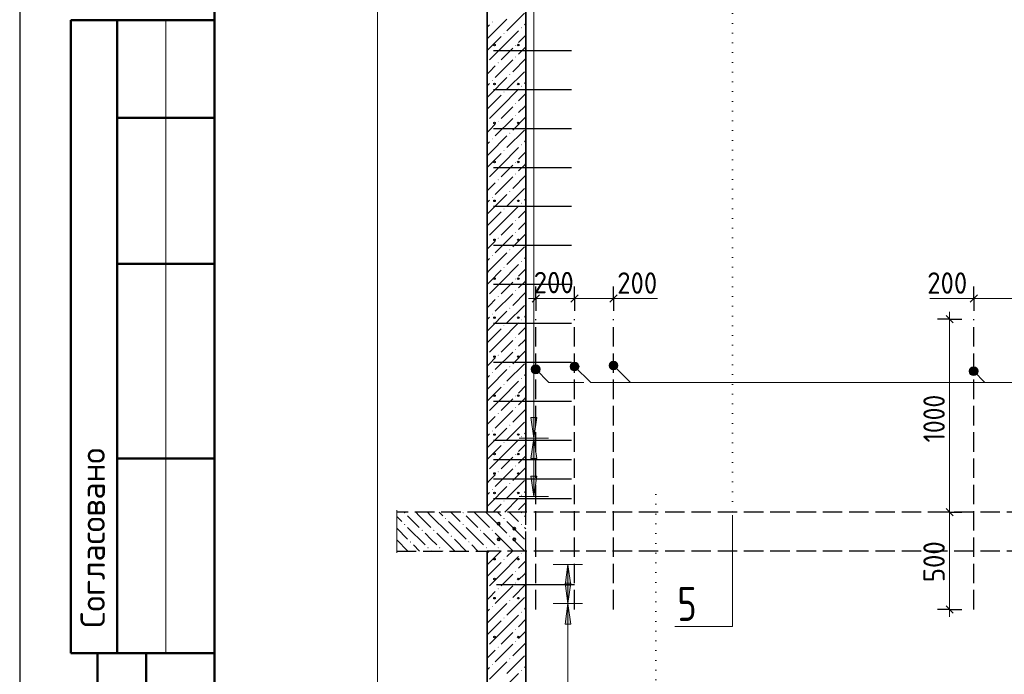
# Model space of a CAD drawing. Header units: millimetres. Extents: x 0 to 21000, y -5 to 14855.
# Tile 5 of 31: x 0 to 5058, y 4392 to 7753. Entities that reach past the tile are written whole.
import ezdxf

# ---------------------------------------------------------------- set-up
doc = ezdxf.new("R2010")
doc.units = ezdxf.units.MM
doc.linetypes.add('______2', pattern=[135, 100, -35])
doc.linetypes.add('______9', pattern=[50, 0, -50])
for name, color, linetype, lineweight in [('Standard', 7, 'Continuous', 25), ('Общий02', 7, 'Continuous', 18), ('Позиционная метка линия выноска', 7, 'Continuous', 13), ('Сечения символ', 7, 'Continuous', 25), ('Стена обрамление Г-обр.', 7, 'Continuous', 25), ('Стена Хомут', 7, 'Continuous', 25)]:
    doc.layers.add(name, color=color, linetype=linetype, lineweight=lineweight)
doc.layers.add('ЖБ Перекрытие верхний уровень', color=7, linetype='Continuous', lineweight=25, true_color=0xe0e0ff)
doc.layers.add('ЖБ Стена верхний уровень', color=7, linetype='Continuous', lineweight=25, true_color=0x006e00)
doc.layers.add('Размерная выноска', color=7, linetype='Continuous')
doc.styles.add('ISOCPEUR', font='txt')

msp = doc.modelspace()

# ---------------------------------------------------------------- hatches: boundary and pattern name
at = {"layer": 'ЖБ Перекрытие верхний уровень', "linetype": 'Continuous', "lineweight": 18, "transparency": 33554687}
for points in [[(1974.6, 5221.3), (1977.8, 5224.6), (1981.1, 5221.3), (1977.8, 5218.1)], [(2274.6, 5221.3), (2277.8, 5224.6), (2281.1, 5221.3), (2277.8, 5218.1)], [(2574.6, 5221.3), (2577.8, 5224.6), (2581.1, 5221.3), (2577.8, 5218.1)], [(1974.6, 5161.3), (1977.8, 5164.6), (1981.1, 5161.3), (1977.8, 5158.1)], [(2184.6, 5191.3), (2187.8, 5194.6), (2191.1, 5191.3), (2187.8, 5188.1)], [(2274.6, 5161.3), (2277.8, 5164.6), (2281.1, 5161.3), (2277.8, 5158.1)], [(2484.6, 5191.3), (2487.8, 5194.6), (2491.1, 5191.3), (2487.8, 5188.1)], [(2574.6, 5161.3), (2577.8, 5164.6), (2581.1, 5161.3), (2577.8, 5158.1)], [(2064.6, 5131.3), (2067.8, 5134.6), (2071.1, 5131.3), (2067.8, 5128.1)], [(2124.6, 5131.3), (2127.8, 5134.6), (2131.1, 5131.3), (2127.8, 5128.1)], [(2364.6, 5131.3), (2367.8, 5134.6), (2371.1, 5131.3), (2367.8, 5128.1)], [(2424.6, 5131.3), (2427.8, 5134.6), (2431.1, 5131.3), (2427.8, 5128.1)], [(2004.6, 5071.3), (2007.8, 5074.6), (2011.1, 5071.3), (2007.8, 5068.1)], [(2214.6, 5101.3), (2217.8, 5104.6), (2221.1, 5101.3), (2217.8, 5098.1)], [(2304.6, 5071.3), (2307.8, 5074.6), (2311.1, 5071.3), (2307.8, 5068.1)], [(2514.6, 5101.3), (2517.8, 5104.6), (2521.1, 5101.3), (2517.8, 5098.1)], [(2094.6, 5041.3), (2097.8, 5044.6), (2101.1, 5041.3), (2097.8, 5038.1)], [(2154.6, 5041.3), (2157.8, 5044.6), (2161.1, 5041.3), (2157.8, 5038.1)], [(2394.6, 5041.3), (2397.8, 5044.6), (2401.1, 5041.3), (2397.8, 5038.1)], [(2454.6, 5041.3), (2457.8, 5044.6), (2461.1, 5041.3), (2457.8, 5038.1)]]:
    msp.add_hatch(color=7, dxfattribs=at).paths.add_polyline_path(points, flags=16)
at = {"layer": 'ЖБ Стена верхний уровень', "linetype": 'Continuous', "lineweight": 18, "transparency": 33554687}
for points in [[(2425.3, 7741.3), (2427.8, 7743.8), (2430.3, 7741.3), (2427.8, 7738.8)], [(2575.3, 7711.3), (2577.8, 7713.8), (2580.3, 7711.3), (2577.8, 7708.8)], [(2485.3, 7681.3), (2487.8, 7683.8), (2490.3, 7681.3), (2487.8, 7678.8)], [(2545.3, 7621.3), (2547.8, 7623.8), (2550.3, 7621.3), (2547.8, 7618.8)], [(2545.3, 7561.3), (2547.8, 7563.8), (2550.3, 7561.3), (2547.8, 7558.8)], [(2455.3, 7531.3), (2457.8, 7533.8), (2460.3, 7531.3), (2457.8, 7528.8)], [(2425.3, 7441.3), (2427.8, 7443.8), (2430.3, 7441.3), (2427.8, 7438.8)], [(2515.3, 7471.3), (2517.8, 7473.8), (2520.3, 7471.3), (2517.8, 7468.8)], [(2575.3, 7411.3), (2577.8, 7413.8), (2580.3, 7411.3), (2577.8, 7408.8)], [(2485.3, 7381.3), (2487.8, 7383.8), (2490.3, 7381.3), (2487.8, 7378.8)], [(2545.3, 7321.3), (2547.8, 7323.8), (2550.3, 7321.3), (2547.8, 7318.8)], [(2455.3, 7231.3), (2457.8, 7233.8), (2460.3, 7231.3), (2457.8, 7228.8)], [(2545.3, 7261.3), (2547.8, 7263.8), (2550.3, 7261.3), (2547.8, 7258.8)], [(2425.3, 7141.3), (2427.8, 7143.8), (2430.3, 7141.3), (2427.8, 7138.8)], [(2515.3, 7171.3), (2517.8, 7173.8), (2520.3, 7171.3), (2517.8, 7168.8)], [(2485.3, 7081.3), (2487.8, 7083.8), (2490.3, 7081.3), (2487.8, 7078.8)], [(2575.3, 7111.3), (2577.8, 7113.8), (2580.3, 7111.3), (2577.8, 7108.8)], [(2545.3, 7021.3), (2547.8, 7023.8), (2550.3, 7021.3), (2547.8, 7018.8)], [(2455.3, 6931.3), (2457.8, 6933.8), (2460.3, 6931.3), (2457.8, 6928.8)], [(2545.3, 6961.3), (2547.8, 6963.8), (2550.3, 6961.3), (2547.8, 6958.8)], [(2425.3, 6841.3), (2427.8, 6843.8), (2430.3, 6841.3), (2427.8, 6838.8)], [(2515.3, 6871.3), (2517.8, 6873.8), (2520.3, 6871.3), (2517.8, 6868.8)], [(2485.3, 6781.3), (2487.8, 6783.8), (2490.3, 6781.3), (2487.8, 6778.8)], [(2575.3, 6811.3), (2577.8, 6813.8), (2580.3, 6811.3), (2577.8, 6808.8)], [(2545.3, 6721.3), (2547.8, 6723.8), (2550.3, 6721.3), (2547.8, 6718.8)], [(2455.3, 6631.3), (2457.8, 6633.8), (2460.3, 6631.3), (2457.8, 6628.8)], [(2545.3, 6661.3), (2547.8, 6663.8), (2550.3, 6661.3), (2547.8, 6658.8)], [(2425.3, 6541.3), (2427.8, 6543.8), (2430.3, 6541.3), (2427.8, 6538.8)], [(2515.3, 6571.3), (2517.8, 6573.8), (2520.3, 6571.3), (2517.8, 6568.8)], [(2485.3, 6481.3), (2487.8, 6483.8), (2490.3, 6481.3), (2487.8, 6478.8)], [(2575.3, 6511.3), (2577.8, 6513.8), (2580.3, 6511.3), (2577.8, 6508.8)], [(2545.3, 6421.3), (2547.8, 6423.8), (2550.3, 6421.3), (2547.8, 6418.8)], [(2455.3, 6331.3), (2457.8, 6333.8), (2460.3, 6331.3), (2457.8, 6328.8)], [(2545.3, 6361.3), (2547.8, 6363.8), (2550.3, 6361.3), (2547.8, 6358.8)], [(2515.3, 6271.3), (2517.8, 6273.8), (2520.3, 6271.3), (2517.8, 6268.8)], [(2425.3, 6241.3), (2427.8, 6243.8), (2430.3, 6241.3), (2427.8, 6238.8)], [(2485.3, 6181.3), (2487.8, 6183.8), (2490.3, 6181.3), (2487.8, 6178.8)], [(2575.3, 6211.3), (2577.8, 6213.8), (2580.3, 6211.3), (2577.8, 6208.8)], [(2545.3, 6121.3), (2547.8, 6123.8), (2550.3, 6121.3), (2547.8, 6118.8)], [(2455.3, 6031.3), (2457.8, 6033.8), (2460.3, 6031.3), (2457.8, 6028.8)], [(2545.3, 6061.3), (2547.8, 6063.8), (2550.3, 6061.3), (2547.8, 6058.8)], [(2515.3, 5971.3), (2517.8, 5973.8), (2520.3, 5971.3), (2517.8, 5968.8)], [(2425.3, 5941.3), (2427.8, 5943.8), (2430.3, 5941.3), (2427.8, 5938.8)], [(2485.3, 5881.3), (2487.8, 5883.8), (2490.3, 5881.3), (2487.8, 5878.8)], [(2575.3, 5911.3), (2577.8, 5913.8), (2580.3, 5911.3), (2577.8, 5908.8)], [(2545.3, 5821.3), (2547.8, 5823.8), (2550.3, 5821.3), (2547.8, 5818.8)], [(2455.3, 5731.3), (2457.8, 5733.8), (2460.3, 5731.3), (2457.8, 5728.8)], [(2545.3, 5761.3), (2547.8, 5763.8), (2550.3, 5761.3), (2547.8, 5758.8)], [(2515.3, 5671.3), (2517.8, 5673.8), (2520.3, 5671.3), (2517.8, 5668.8)], [(2425.3, 5641.3), (2427.8, 5643.8), (2430.3, 5641.3), (2427.8, 5638.8)], [(2485.3, 5581.3), (2487.8, 5583.8), (2490.3, 5581.3), (2487.8, 5578.8)], [(2575.3, 5611.3), (2577.8, 5613.8), (2580.3, 5611.3), (2577.8, 5608.8)], [(2545.3, 5521.3), (2547.8, 5523.8), (2550.3, 5521.3), (2547.8, 5518.8)], [(2545.3, 5461.3), (2547.8, 5463.8), (2550.3, 5461.3), (2547.8, 5458.8)], [(2455.3, 5431.3), (2457.8, 5433.8), (2460.3, 5431.3), (2457.8, 5428.8)], [(2515.3, 5371.3), (2517.8, 5373.8), (2520.3, 5371.3), (2517.8, 5368.8)], [(2425.3, 5341.3), (2427.8, 5343.8), (2430.3, 5341.3), (2427.8, 5338.8)], [(2575.3, 5311.3), (2577.8, 5313.8), (2580.3, 5311.3), (2577.8, 5308.8)], [(2485.3, 5281.3), (2487.8, 5283.8), (2490.3, 5281.3), (2487.8, 5278.8)], [(2575.3, 5011.3), (2577.8, 5013.8), (2580.3, 5011.3), (2577.8, 5008.8)], [(2485.3, 4981.3), (2487.8, 4983.8), (2490.3, 4981.3), (2487.8, 4978.8)], [(2545.3, 4921.3), (2547.8, 4923.8), (2550.3, 4921.3), (2547.8, 4918.8)], [(2545.3, 4861.3), (2547.8, 4863.8), (2550.3, 4861.3), (2547.8, 4858.8)], [(2455.3, 4831.3), (2457.8, 4833.8), (2460.3, 4831.3), (2457.8, 4828.8)], [(2515.3, 4771.3), (2517.8, 4773.8), (2520.3, 4771.3), (2517.8, 4768.8)], [(2425.3, 4741.3), (2427.8, 4743.8), (2430.3, 4741.3), (2427.8, 4738.8)], [(2575.3, 4711.3), (2577.8, 4713.8), (2580.3, 4711.3), (2577.8, 4708.8)], [(2485.3, 4681.3), (2487.8, 4683.8), (2490.3, 4681.3), (2487.8, 4678.8)], [(2545.3, 4621.3), (2547.8, 4623.8), (2550.3, 4621.3), (2547.8, 4618.8)], [(2545.3, 4561.3), (2547.8, 4563.8), (2550.3, 4561.3), (2547.8, 4558.8)], [(2455.3, 4531.3), (2457.8, 4533.8), (2460.3, 4531.3), (2457.8, 4528.8)], [(2515.3, 4471.3), (2517.8, 4473.8), (2520.3, 4471.3), (2517.8, 4468.8)], [(2425.3, 4441.3), (2427.8, 4443.8), (2430.3, 4441.3), (2427.8, 4438.8)], [(2575.3, 4411.3), (2577.8, 4413.8), (2580.3, 4411.3), (2577.8, 4408.8)]]:
    msp.add_hatch(color=7, dxfattribs=at).paths.add_polyline_path(points, flags=16)
at = {"layer": 'Общий02', "linetype": 'Continuous', "lineweight": 13, "transparency": 33554687}
for points in [[(2656.1, 5710), (2641.1, 5605), (2626.1, 5710)], [(2656.1, 5410), (2641.1, 5305), (2626.1, 5410)], [(2831.2, 4860), (2816.2, 4755), (2801.2, 4860)]]:
    msp.add_hatch(color=7, dxfattribs=at).paths.add_polyline_path(points, flags=16)
for points in [[(2656.1, 5500), (2641.1, 5605), (2626.1, 5500)], [(2831.2, 4850), (2816.2, 4955), (2801.2, 4850)], [(2831.2, 4650), (2816.2, 4755), (2801.2, 4650)]]:
    msp.add_hatch(color=7, dxfattribs=at).paths.add_polyline_path(points)
at = {"layer": 'Позиционная метка линия выноска', "linetype": 'Continuous', "lineweight": 13, "transparency": 33554687}
for points in [[(2634.7, 5942), (2656.4, 5979.5), (2629, 5952.1)], [(2629, 5952.1), (2656.4, 5979.5), (2644.9, 5979.5)], [(2629, 5952.1), (2644.9, 5979.5), (2629, 5963.6)], [(2629, 5963.6), (2644.9, 5979.5), (2634.7, 5973.8)], [(2634.7, 5942), (2666.5, 5973.8), (2656.4, 5979.5)], [(2644.9, 5936.2), (2666.5, 5973.8), (2634.7, 5942)], [(2644.9, 5936.2), (2672.3, 5963.6), (2666.5, 5973.8)], [(2829.1, 5965.8), (2844.5, 5993.4), (2828.9, 5977.2)], [(2828.9, 5977.2), (2844.5, 5993.4), (2834.4, 5987.5)], [(2835, 5955.7), (2856, 5993.6), (2829.1, 5965.8)], [(2829.1, 5965.8), (2856, 5993.6), (2844.5, 5993.4)], [(2835, 5955.7), (2866.3, 5988.1), (2856, 5993.6)], [(2845.3, 5950.1), (2866.3, 5988.1), (2835, 5955.7)], [(2845.3, 5950.1), (2872.2, 5978), (2866.3, 5988.1)], [(2856.8, 5950.3), (2872.2, 5978), (2845.3, 5950.1)], [(2856.8, 5950.3), (2872.4, 5966.5), (2872.2, 5978)], [(3034.7, 5962), (3056.4, 5999.5), (3029, 5972.1)], [(3029, 5972.1), (3056.4, 5999.5), (3044.9, 5999.5)], [(3029, 5972.1), (3044.9, 5999.5), (3029, 5983.6)], [(3029, 5983.6), (3044.9, 5999.5), (3034.7, 5993.8)], [(3034.7, 5962), (3066.5, 5993.8), (3056.4, 5999.5)], [(3044.9, 5956.2), (3066.5, 5993.8), (3034.7, 5962)], [(3044.9, 5956.2), (3072.3, 5983.6), (3066.5, 5993.8)], [(3056.4, 5956.2), (3072.3, 5983.6), (3044.9, 5956.2)], [(3056.4, 5956.2), (3072.3, 5972.1), (3072.3, 5983.6)], [(3072.3, 5972.1), (3056.4, 5956.2), (3066.5, 5962)], [(4884.7, 5932), (4906.4, 5969.5), (4879, 5942.1)], [(4879, 5942.1), (4906.4, 5969.5), (4894.9, 5969.5)], [(4879, 5942.1), (4894.9, 5969.5), (4879, 5953.6)], [(4879, 5953.6), (4894.9, 5969.5), (4884.7, 5963.8)], [(4884.7, 5932), (4916.5, 5963.8), (4906.4, 5969.5)], [(2656.4, 5936.2), (2672.3, 5963.6), (2644.9, 5936.2)], [(2656.4, 5936.2), (2672.3, 5952.1), (2672.3, 5963.6)], [(2672.3, 5952.1), (2656.4, 5936.2), (2666.5, 5942)], [(2872.4, 5966.5), (2856.8, 5950.3), (2866.8, 5956.3)], [(4894.9, 5926.2), (4916.5, 5963.8), (4884.7, 5932)], [(4894.9, 5926.2), (4922.3, 5953.6), (4916.5, 5963.8)], [(4906.4, 5926.2), (4922.3, 5953.6), (4894.9, 5926.2)], [(4906.4, 5926.2), (4922.3, 5942.1), (4922.3, 5953.6)], [(4922.3, 5942.1), (4906.4, 5926.2), (4916.5, 5932)]]:
    msp.add_hatch(color=7, dxfattribs=at).paths.add_polyline_path(points)

# ---------------------------------------------------------------- linework, layer by layer
at = {"layer": 'Standard', "color": 7, "linetype": 'Continuous', "lineweight": 25, "transparency": 33554687}
msp.add_line((1000, 14600), (1000, 529.1), dxfattribs=at)
at = {"layer": 'Standard', "color": 7, "linetype": 'Continuous', "lineweight": 50, "transparency": 33554687}
for p, q in [((3.1, 7750), (0, 7750)), ((1000, 7750), (263.4, 7750)), ((263.4, 7750), (263.4, 4500)), ((263.4, 7750), (263.4, 4500)), ((500, 7750), (500, 4500)), ((1000, 7250), (500, 7250)), ((1000, 6500), (500, 6500)), ((1000, 5500), (500, 5500)), ((0, 4500), (3.1, 4500)), ((263.4, 4500), (1000, 4500)), ((400, 250), (400, 4500)), ((400, 250), (400, 4500)), ((650, 250), (650, 4500))]:
    msp.add_line(p, q, dxfattribs=at)
at = {"layer": 'Standard', "color": 7, "linetype": 'Continuous', "lineweight": 13, "transparency": 33554687}
msp.add_line((750, 7750), (750, 4500), dxfattribs=at)
at = {"layer": 'Standard', "color": 251, "linetype": 'Continuous', "lineweight": -3, "true_color": 0x656565, "transparency": 33554687}
for p, q in [((2650.6, 6320.9), (2650.6, 6383.4)), ((2850.6, 6320.9), (2850.6, 6383.4)), ((3050.6, 6320.9), (3050.6, 6383.4)), ((4900.6, 6320.9), (4900.6, 6383.4)), ((2650.6, 6320.9), (2650.6, 6258.4)), ((2650.6, 6320.9), (2650.6, 6320.9)), ((2850.6, 6320.9), (2850.6, 6258.4)), ((2850.6, 6320.9), (2850.6, 6320.9)), ((3050.6, 6320.9), (3050.6, 6258.4)), ((3050.6, 6320.9), (3050.6, 6320.9)), ((4900.6, 6320.9), (4900.6, 6258.4)), ((4900.6, 6320.9), (4900.6, 6320.9)), ((4777.1, 6215), (4714.6, 6215)), ((4777.1, 6215), (4839.6, 6215)), ((4777.1, 5225), (4714.6, 5225)), ((4777.1, 5225), (4839.6, 5225)), ((4777.1, 4725), (4714.6, 4725)), ((4777.1, 4725), (4839.6, 4725))]:
    msp.add_line(p, q, dxfattribs=at)
at = {"layer": 'Standard', "color": 251, "linetype": 'Continuous', "lineweight": 25, "true_color": 0x656565, "transparency": 33554687}
for p, q in [((2631.9, 6302.2), (2669.4, 6339.7)), ((2831.9, 6302.2), (2869.4, 6339.7)), ((3031.9, 6302.2), (3069.4, 6339.7)), ((4919.4, 6339.7), (4881.9, 6302.2)), ((4795.9, 6196.3), (4758.4, 6233.8)), ((4795.9, 5206.3), (4758.4, 5243.8)), ((4795.9, 4706.3), (4758.4, 4743.8))]:
    msp.add_line(p, q, dxfattribs=at)
at = {"layer": 'Standard', "color": 251, "linetype": 'Continuous', "lineweight": 13, "true_color": 0x656565, "transparency": 33554687}
for p, q in [((2650.6, 6320.9), (2613.1, 6320.9)), ((2650.6, 6320.9), (2850.6, 6320.9)), ((2850.6, 6320.9), (3050.6, 6320.9)), ((2960.6, 6320.9), (3276, 6320.9)), ((3050.6, 6320.9), (3088.1, 6320.9)), ((4990.6, 6320.9), (4675.3, 6320.9)), ((4900.6, 6320.9), (4863.1, 6320.9)), ((5100.6, 6320.9), (4900.6, 6320.9)), ((4777.1, 6215), (4777.1, 6252.5)), ((4777.1, 5225), (4777.1, 6215)), ((4777.1, 4725), (4777.1, 4687.5))]:
    msp.add_line(p, q, dxfattribs=at)
at = {"layer": 'Standard', "color": 7, "linetype": 'Continuous', "lineweight": 25, "transparency": 33554687}
msp.add_lwpolyline([(0, 0), (21000, 0), (21000, 14850), (0, 14850), (0, 0)], close=True, dxfattribs=at)
at = {"layer": 'Standard', "color": 220, "linetype": 'Continuous', "lineweight": 13, "transparency": 33554687}
msp.add_lwpolyline([(21000, 14650), (0, 14650), (0, -5)], dxfattribs=at)
at = {"layer": 'Standard', "color": 7, "linetype": 'Continuous', "lineweight": 50, "transparency": 33554687}
msp.add_lwpolyline([(1000, 14600), (20750, 14600), (20750, 250), (1000, 250), (1000, 14600)], close=True, dxfattribs=at)
at = {"layer": 'Standard', "color": 254, "linetype": 'Continuous', "lineweight": 13, "true_color": 0xc4c4ff, "transparency": 33554687}
msp.add_lwpolyline([(1837.4, 1785), (5919, 1785), (5919, 13785), (1837.4, 13785), (1837.4, 1785)], dxfattribs=at)
at = {"layer": 'Standard', "color": 251, "linetype": 'Continuous', "lineweight": 13, "true_color": 0x656565, "transparency": 33554687}
msp.add_lwpolyline([(4777.1, 4725), (4777.1, 4821.9), (4777.1, 4821.9), (4777.1, 5225)], dxfattribs=at)
at = {"layer": 'ЖБ Перекрытие верхний уровень', "color": 7, "linetype": '______2', "lineweight": 25, "transparency": 33554687}
for p, q in [((2650.6, 4725), (2650.6, 6215)), ((2850.6, 4725), (2850.6, 6215)), ((3050.6, 4725), (3050.6, 6215)), ((4900.6, 4725), (4900.6, 6215)), ((2400.6, 5225), (1937.4, 5225)), ((5440.6, 5225), (2400.6, 5225)), ((2600.6, 5025), (2600.6, 5225)), ((1937.4, 5025), (2400.6, 5025)), ((5440.6, 5025), (2400.6, 5025))]:
    msp.add_line(p, q, dxfattribs=at)
at = {"layer": 'ЖБ Перекрытие верхний уровень', "color": 9, "linetype": 'Continuous', "lineweight": 18, "true_color": 0xc7c7c7, "transparency": 33554687}
for p, q in [((2052.8, 5206.3), (2034.1, 5225)), ((2094.1, 5225), (2112.8, 5206.3)), ((2154.1, 5225), (2172.8, 5206.3)), ((2232.8, 5206.3), (2214.1, 5225)), ((2352.8, 5206.3), (2334.1, 5225)), ((2394.1, 5225), (2412.8, 5206.3)), ((2454.1, 5225), (2472.8, 5206.3)), ((2532.8, 5206.3), (2514.1, 5225)), ((1962.8, 5176.3), (1937.4, 5201.8)), ((1992.8, 5206.3), (2052.8, 5146.3)), ((2052.8, 5206.3), (2112.8, 5146.3)), ((2112.8, 5206.3), (2202.8, 5116.3)), ((2202.8, 5176.3), (2292.8, 5086.3)), ((2262.8, 5176.3), (2232.8, 5206.3)), ((2292.8, 5206.3), (2352.8, 5146.3)), ((2352.8, 5206.3), (2412.8, 5146.3)), ((2412.8, 5206.3), (2502.8, 5116.3)), ((2502.8, 5176.3), (2592.8, 5086.3)), ((2562.8, 5176.3), (2532.8, 5206.3)), ((2592.8, 5206.3), (2600.6, 5198.5)), ((1937.4, 5141.8), (1992.8, 5086.3)), ((1992.8, 5146.3), (2082.8, 5056.3)), ((2112.8, 5086.3), (2082.8, 5116.3)), ((2142.8, 5116.3), (2232.8, 5026.3)), ((2292.8, 5146.3), (2382.8, 5056.3)), ((2412.8, 5086.3), (2382.8, 5116.3)), ((2442.8, 5116.3), (2532.8, 5026.3)), ((2592.8, 5146.3), (2600.6, 5138.5)), ((1937.4, 5081.8), (1994.1, 5025)), ((2142.8, 5056.3), (2112.8, 5086.3)), ((2232.8, 5086.3), (2294.1, 5025)), ((2442.8, 5056.3), (2412.8, 5086.3)), ((2532.8, 5086.3), (2594.1, 5025)), ((2054.1, 5025), (2022.8, 5056.3)), ((2112.8, 5026.3), (2114.1, 5025)), ((2172.8, 5026.3), (2174.1, 5025)), ((2354.1, 5025), (2322.8, 5056.3)), ((2412.8, 5026.3), (2414.1, 5025)), ((2472.8, 5026.3), (2474.1, 5025))]:
    msp.add_line(p, q, dxfattribs=at)
at = {"layer": 'ЖБ Стена верхний уровень', "color": 7, "linetype": 'Continuous', "lineweight": 35, "transparency": 33554687}
for p, q in [((2400.6, 8805), (2400.6, 5225)), ((2600.6, 5225), (2600.6, 8805)), ((2400.6, 5025), (2400.6, 2285)), ((2600.6, 2285), (2600.6, 5025))]:
    msp.add_line(p, q, dxfattribs=at)
at = {"layer": 'ЖБ Стена верхний уровень', "color": 251, "linetype": 'Continuous', "lineweight": 18, "true_color": 0x494949, "transparency": 33554687}
for p, q in [((2412.8, 7666.3), (2502.8, 7756.3)), ((2592.8, 7786.3), (2502.8, 7696.3)), ((2412.8, 7726.3), (2400.6, 7714.2)), ((2472.8, 7606.3), (2562.8, 7696.3)), ((2600.6, 7734.2), (2592.8, 7726.3)), ((2412.8, 7666.3), (2400.6, 7654.2)), ((2472.8, 7666.3), (2412.8, 7606.3)), ((2600.6, 7674.2), (2562.8, 7636.3)), ((2412.8, 7606.3), (2400.6, 7594.2)), ((2472.8, 7606.3), (2412.8, 7546.3)), ((2532.8, 7606.3), (2472.8, 7546.3)), ((2562.8, 7576.3), (2592.8, 7606.3)), ((2592.8, 7606.3), (2600.6, 7614.2)), ((2532.8, 7546.3), (2442.8, 7456.3)), ((2600.6, 7554.2), (2532.8, 7486.3)), ((2400.6, 7474.1), (2412.8, 7486.3)), ((2412.8, 7486.3), (2442.8, 7516.3)), ((2592.8, 7486.3), (2502.8, 7396.3)), ((2412.8, 7366.3), (2502.8, 7456.3)), ((2412.8, 7426.3), (2400.6, 7414.2)), ((2472.8, 7306.3), (2562.8, 7396.3)), ((2600.6, 7434.2), (2592.8, 7426.3)), ((2412.8, 7366.3), (2400.6, 7354.2)), ((2472.8, 7366.3), (2412.8, 7306.3)), ((2600.6, 7374.2), (2562.8, 7336.3)), ((2412.8, 7306.3), (2400.6, 7294.2)), ((2472.8, 7306.3), (2412.8, 7246.3)), ((2532.8, 7306.3), (2472.8, 7246.3)), ((2562.8, 7276.3), (2592.8, 7306.3)), ((2592.8, 7306.3), (2600.6, 7314.2)), ((2532.8, 7246.3), (2442.8, 7156.3)), ((2600.6, 7254.2), (2532.8, 7186.3)), ((2400.6, 7174.1), (2412.8, 7186.3)), ((2412.8, 7186.3), (2442.8, 7216.3)), ((2592.8, 7186.3), (2502.8, 7096.3)), ((2412.8, 7066.3), (2502.8, 7156.3)), ((2600.6, 7134.2), (2592.8, 7126.3)), ((2412.8, 7126.3), (2400.6, 7114.2)), ((2472.8, 7006.3), (2562.8, 7096.3)), ((2412.8, 7066.3), (2400.6, 7054.2)), ((2472.8, 7066.3), (2412.8, 7006.3)), ((2600.6, 7074.2), (2562.8, 7036.3)), ((2412.8, 7006.3), (2400.6, 6994.2)), ((2472.8, 7006.3), (2412.8, 6946.3)), ((2532.8, 7006.3), (2472.8, 6946.3)), ((2562.8, 6976.3), (2592.8, 7006.3)), ((2592.8, 7006.3), (2600.6, 7014.2)), ((2532.8, 6946.3), (2442.8, 6856.3)), ((2600.6, 6954.2), (2532.8, 6886.3)), ((2400.6, 6874.1), (2412.8, 6886.3)), ((2412.8, 6886.3), (2442.8, 6916.3)), ((2592.8, 6886.3), (2502.8, 6796.3)), ((2412.8, 6766.3), (2502.8, 6856.3)), ((2600.6, 6834.2), (2592.8, 6826.3)), ((2412.8, 6826.3), (2400.6, 6814.2)), ((2472.8, 6706.3), (2562.8, 6796.3)), ((2412.8, 6766.3), (2400.6, 6754.2)), ((2472.8, 6766.3), (2412.8, 6706.3)), ((2600.6, 6774.2), (2562.8, 6736.3)), ((2412.8, 6706.3), (2400.6, 6694.2)), ((2472.8, 6706.3), (2412.8, 6646.3)), ((2532.8, 6706.3), (2472.8, 6646.3)), ((2562.8, 6676.3), (2592.8, 6706.3)), ((2592.8, 6706.3), (2600.6, 6714.2)), ((2532.8, 6646.3), (2442.8, 6556.3)), ((2600.6, 6654.2), (2532.8, 6586.3)), ((2400.6, 6574.1), (2412.8, 6586.3)), ((2412.8, 6586.3), (2442.8, 6616.3)), ((2592.8, 6586.3), (2502.8, 6496.3)), ((2412.8, 6526.3), (2400.6, 6514.2)), ((2412.8, 6466.3), (2502.8, 6556.3)), ((2600.6, 6534.2), (2592.8, 6526.3)), ((2472.8, 6406.3), (2562.8, 6496.3)), ((2600.6, 6474.2), (2562.8, 6436.3)), ((2412.8, 6466.3), (2400.6, 6454.2)), ((2472.8, 6466.3), (2412.8, 6406.3)), ((2412.8, 6406.3), (2400.6, 6394.2)), ((2472.8, 6406.3), (2412.8, 6346.3)), ((2532.8, 6406.3), (2472.8, 6346.3)), ((2562.8, 6376.3), (2592.8, 6406.3)), ((2592.8, 6406.3), (2600.6, 6414.2)), ((2532.8, 6346.3), (2442.8, 6256.3)), ((2600.6, 6354.2), (2532.8, 6286.3)), ((2400.6, 6274.1), (2412.8, 6286.3)), ((2412.8, 6286.3), (2442.8, 6316.3)), ((2592.8, 6286.3), (2502.8, 6196.3)), ((2412.8, 6226.3), (2400.6, 6214.2)), ((2412.8, 6166.3), (2502.8, 6256.3)), ((2600.6, 6234.2), (2592.8, 6226.3)), ((2472.8, 6106.3), (2562.8, 6196.3)), ((2600.6, 6174.2), (2562.8, 6136.3)), ((2412.8, 6166.3), (2400.6, 6154.2)), ((2472.8, 6166.3), (2412.8, 6106.3)), ((2412.8, 6106.3), (2400.6, 6094.2)), ((2472.8, 6106.3), (2412.8, 6046.3)), ((2532.8, 6106.3), (2472.8, 6046.3)), ((2562.8, 6076.3), (2592.8, 6106.3)), ((2592.8, 6106.3), (2600.6, 6114.2)), ((2532.8, 6046.3), (2442.8, 5956.3)), ((2600.6, 6054.2), (2532.8, 5986.3)), ((2400.6, 5974.1), (2412.8, 5986.3)), ((2412.8, 5986.3), (2442.8, 6016.3)), ((2592.8, 5986.3), (2502.8, 5896.3)), ((2412.8, 5926.3), (2400.6, 5914.2)), ((2412.8, 5866.3), (2502.8, 5956.3)), ((2600.6, 5934.2), (2592.8, 5926.3)), ((2472.8, 5806.3), (2562.8, 5896.3)), ((2600.6, 5874.2), (2562.8, 5836.3)), ((2412.8, 5866.3), (2400.6, 5854.2)), ((2472.8, 5866.3), (2412.8, 5806.3)), ((2412.8, 5806.3), (2400.6, 5794.2)), ((2472.8, 5806.3), (2412.8, 5746.3)), ((2532.8, 5806.3), (2472.8, 5746.3)), ((2562.8, 5776.3), (2592.8, 5806.3)), ((2592.8, 5806.3), (2600.6, 5814.2)), ((2412.8, 5686.3), (2442.8, 5716.3)), ((2532.8, 5746.3), (2442.8, 5656.3)), ((2600.6, 5754.2), (2532.8, 5686.3)), ((2400.6, 5674.1), (2412.8, 5686.3)), ((2592.8, 5686.3), (2502.8, 5596.3)), ((2412.8, 5626.3), (2400.6, 5614.2)), ((2412.8, 5566.3), (2502.8, 5656.3)), ((2600.6, 5634.2), (2592.8, 5626.3)), ((2412.8, 5566.3), (2400.6, 5554.2)), ((2472.8, 5566.3), (2412.8, 5506.3)), ((2472.8, 5506.3), (2562.8, 5596.3)), ((2600.6, 5574.2), (2562.8, 5536.3)), ((2592.8, 5506.3), (2600.6, 5514.2)), ((2412.8, 5506.3), (2400.6, 5494.2)), ((2472.8, 5506.3), (2412.8, 5446.3)), ((2532.8, 5506.3), (2472.8, 5446.3)), ((2562.8, 5476.3), (2592.8, 5506.3)), ((2412.8, 5386.3), (2442.8, 5416.3)), ((2532.8, 5446.3), (2442.8, 5356.3)), ((2600.6, 5454.2), (2532.8, 5386.3)), ((2400.6, 5374.1), (2412.8, 5386.3)), ((2592.8, 5386.3), (2502.8, 5296.3)), ((2412.8, 5326.3), (2400.6, 5314.2)), ((2412.8, 5266.3), (2502.8, 5356.3)), ((2600.6, 5334.2), (2592.8, 5326.3)), ((2412.8, 5266.3), (2400.6, 5254.2)), ((2472.8, 5266.3), (2431.5, 5225)), ((2491.5, 5225), (2562.8, 5296.3)), ((2600.6, 5274.2), (2562.8, 5236.3)), ((2411.5, 5025), (2400.6, 5014.2)), ((2412.8, 4966.3), (2471.5, 5025)), ((2531.5, 5025), (2502.8, 4996.3)), ((2412.8, 4966.3), (2400.6, 4954.2)), ((2472.8, 4966.3), (2412.8, 4906.3)), ((2472.8, 4906.3), (2562.8, 4996.3)), ((2600.6, 4974.2), (2562.8, 4936.3)), ((2412.8, 4906.3), (2400.6, 4894.2)), ((2472.8, 4906.3), (2412.8, 4846.3)), ((2532.8, 4906.3), (2472.8, 4846.3)), ((2562.8, 4876.3), (2592.8, 4906.3)), ((2592.8, 4906.3), (2600.6, 4914.2)), ((2412.8, 4786.3), (2442.8, 4816.3)), ((2532.8, 4846.3), (2442.8, 4756.3)), ((2600.6, 4854.2), (2532.8, 4786.3)), ((2400.6, 4774.1), (2412.8, 4786.3)), ((2412.8, 4666.3), (2502.8, 4756.3)), ((2592.8, 4786.3), (2502.8, 4696.3)), ((2412.8, 4726.3), (2400.6, 4714.2)), ((2600.6, 4734.2), (2592.8, 4726.3)), ((2412.8, 4666.3), (2400.6, 4654.2)), ((2472.8, 4666.3), (2412.8, 4606.3)), ((2472.8, 4606.3), (2562.8, 4696.3)), ((2600.6, 4674.2), (2562.8, 4636.3)), ((2412.8, 4606.3), (2400.6, 4594.2)), ((2472.8, 4606.3), (2412.8, 4546.3)), ((2532.8, 4606.3), (2472.8, 4546.3)), ((2562.8, 4576.3), (2592.8, 4606.3)), ((2592.8, 4606.3), (2600.6, 4614.2)), ((2600.6, 4554.2), (2532.8, 4486.3)), ((2412.8, 4486.3), (2442.8, 4516.3)), ((2532.8, 4546.3), (2442.8, 4456.3)), ((2400.6, 4474.1), (2412.8, 4486.3)), ((2412.8, 4366.3), (2502.8, 4456.3)), ((2592.8, 4486.3), (2502.8, 4396.3)), ((2412.8, 4426.3), (2400.6, 4414.2)), ((2600.6, 4434.2), (2592.8, 4426.3)), ((2472.8, 4306.3), (2562.8, 4396.3))]:
    msp.add_line(p, q, dxfattribs=at)
at = {"layer": 'Общий02', "color": 251, "linetype": 'Continuous', "lineweight": 13, "true_color": 0x494949, "transparency": 33554687}
for p, q in [((2641.1, 5605), (2641.1, 8405)), ((2641.1, 5710), (2641.1, 5717.5)), ((2641.1, 5605), (2626.1, 5710)), ((2626.1, 5710), (2656.1, 5710)), ((2656.1, 5710), (2641.1, 5605)), ((2716.1, 5605), (2566.1, 5605)), ((2641.1, 5605), (2626.1, 5500)), ((2641.1, 5305), (2641.1, 5605)), ((2641.1, 5605), (2641.1, 5605)), ((2641.1, 5605), (2641.1, 5605)), ((2641.1, 5605), (2641.1, 5605)), ((2656.1, 5500), (2641.1, 5605)), ((2641.1, 5605), (2641.1, 5605)), ((2641.1, 5605), (2641.1, 5605)), ((2641.1, 5605), (2641.1, 5605)), ((2626.1, 5500), (2656.1, 5500)), ((2641.1, 5500), (2641.1, 5492.5)), ((2641.1, 5410), (2641.1, 5417.5)), ((2641.1, 5305), (2626.1, 5410)), ((2626.1, 5410), (2656.1, 5410)), ((2656.1, 5410), (2641.1, 5305)), ((2716.1, 5305), (2566.1, 5305)), ((2641.1, 5305), (2641.1, 5305)), ((2641.1, 5305), (2641.1, 5305)), ((2641.1, 5305), (2641.1, 5305)), ((2891.2, 4955), (2741.2, 4955)), ((2816.2, 4955), (2801.2, 4850)), ((2816.2, 4755), (2816.2, 4955)), ((2816.2, 4955), (2816.2, 4955)), ((2816.2, 4955), (2816.2, 4955)), ((2816.2, 4955), (2816.2, 4955)), ((2831.2, 4850), (2816.2, 4955)), ((2816.2, 4755), (2801.2, 4860)), ((2801.2, 4860), (2831.2, 4860)), ((2816.2, 4860), (2816.2, 4867.5)), ((2831.2, 4860), (2816.2, 4755)), ((2801.2, 4850), (2831.2, 4850)), ((2816.2, 4850), (2816.2, 4842.5)), ((2891.2, 4755), (2741.2, 4755)), ((2816.2, 4755), (2801.2, 4650)), ((2816.2, 4755), (2816.2, 4755)), ((2816.2, 4755), (2816.2, 4755)), ((2816.2, 4755), (2816.2, 4755)), ((2816.2, 2555), (2816.2, 4755)), ((2816.2, 4755), (2816.2, 4755)), ((2816.2, 4755), (2816.2, 4755)), ((2816.2, 4755), (2816.2, 4755)), ((2831.2, 4650), (2816.2, 4755)), ((2801.2, 4650), (2831.2, 4650)), ((2816.2, 4650), (2816.2, 4642.5))]:
    msp.add_line(p, q, dxfattribs=at)
at = {"layer": 'Позиционная метка линия выноска', "color": 7, "linetype": 'Continuous', "lineweight": 13, "transparency": 33554687}
for p, q in [((2634.7, 5973.8), (2634.7, 5973.8)), ((2666.5, 5973.8), (2666.5, 5973.8)), ((2834.4, 5987.5), (2834.4, 5987.5)), ((2866.3, 5988.1), (2866.3, 5988.1)), ((3034.7, 5993.8), (3034.7, 5993.8)), ((3066.5, 5993.8), (3066.5, 5993.8)), ((2634.7, 5942), (2634.7, 5942)), ((2666.5, 5942), (2666.5, 5942)), ((2835, 5955.7), (2835, 5955.7)), ((2866.8, 5956.3), (2866.8, 5956.3)), ((3034.7, 5962), (3034.7, 5962)), ((3066.5, 5962), (3066.5, 5962)), ((4884.7, 5963.8), (4884.7, 5963.8)), ((4884.7, 5932), (4884.7, 5932)), ((4916.5, 5963.8), (4916.5, 5963.8)), ((4916.5, 5932), (4916.5, 5932))]:
    msp.add_line(p, q, dxfattribs=at)
for points in [[(3137.4, 5891.1), (2934.4, 5891.1), (2850.6, 5971.9)], [(4957.4, 5891.1), (3137.4, 5891.1), (3050.6, 5977.9)], [(2897.4, 5891.1), (2717.4, 5891.1), (2650.6, 5957.9)], [(5177.4, 5891.1), (4957.4, 5891.1), (4900.6, 5947.9)]]:
    msp.add_lwpolyline(points, dxfattribs=at)
for centre in [(2650.6, 5957.9), (2850.6, 5971.9), (3050.6, 5977.9), (4900.6, 5947.9)]:
    msp.add_circle(centre, 22.5, dxfattribs=at)
at = {"layer": 'Размерная выноска', "color": 7, "linetype": 'Continuous', "lineweight": 13, "transparency": 33554687}
msp.add_line((1937.4, 5015), (1937.4, 5235), dxfattribs=at)
at = {"layer": 'Сечения символ', "color": 7, "linetype": '______9', "lineweight": 13, "transparency": 33554687}
for p, q in [((3660.9, 9387.8), (3660.9, 5209.4)), ((3268.6, 5314.9), (3268.6, 2237.2))]:
    msp.add_line(p, q, dxfattribs=at)
at = {"layer": 'Сечения символ', "color": 7, "linetype": 'Continuous', "lineweight": 13, "transparency": 33554687}
msp.add_lwpolyline([(3660.9, 5209.4), (3660.9, 4637.1), (3365.9, 4637.1)], dxfattribs=at)
at = {"layer": 'Стена обрамление Г-обр.', "color": 7, "linetype": 'Continuous', "lineweight": 35, "transparency": 33554687}
for centre in [(2460.6, 5165), (2540.6, 5140), (2460.6, 5085), (2540.6, 5085)]:
    msp.add_circle(centre, 6, dxfattribs=at)
at = {"layer": 'Стена Хомут', "color": 36, "linetype": 'Continuous', "lineweight": 25, "true_color": 0x6e3c1e, "transparency": 33554687}
for p, q in [((2434.6, 7595), (2835.4, 7595)), ((2434.6, 7395), (2835.4, 7395)), ((2434.6, 7195), (2835.4, 7195)), ((2434.6, 6995), (2835.4, 6995)), ((2434.6, 6795), (2835.4, 6795)), ((2434.6, 6595), (2835.4, 6595)), ((2434.6, 6395), (2835.4, 6395)), ((2434.6, 6195), (2835.4, 6195)), ((2434.6, 5995), (2835.4, 5995)), ((2434.6, 5795), (2835.4, 5795)), ((2434.6, 5595), (2835.4, 5595)), ((2434.6, 5495), (2835.4, 5495)), ((2434.6, 5395), (2835.4, 5395)), ((2434.6, 5295), (2835.4, 5295)), ((2449.6, 4853), (2850.4, 4853))]:
    msp.add_line(p, q, dxfattribs=at)
for centre in [(2439.2, 7623), (2561, 7623), (2439.2, 7423), (2561, 7423), (2439.2, 7223), (2561, 7223), (2439.2, 7023), (2561, 7023), (2439.2, 6823), (2561, 6823), (2439.2, 6623), (2561, 6623), (2439.2, 6423), (2561, 6423), (2439.2, 6223), (2561, 6223), (2439.2, 6023), (2561, 6023), (2439.2, 5823), (2561, 5823), (2439.2, 5623), (2561, 5623), (2439.2, 5523), (2561, 5523), (2439.2, 5423), (2561, 5423), (2439.2, 5323), (2561, 5323), (2439.2, 4983), (2561, 4983), (2439.2, 4881), (2561, 4881), (2439.2, 4783), (2561, 4783), (2439.2, 4583), (2561, 4583)]:
    msp.add_circle(centre, 4, dxfattribs=at)

# ---------------------------------------------------------------- texts
at = {"layer": 'Standard', "color": 251, "linetype": 'Continuous', "lineweight": 25, "true_color": 0x656565, "transparency": 33554687, "char_height": 110, "width": 280.994, "attachment_point": 7, "style": 'ISOCPEUR'}
for insert in [(2640.6, 6348.4), (3069.4, 6345.9), (4661.9, 6345.9)]:
    msp.add_mtext('\\W0.91;200', dxfattribs=dict(at, insert=insert))
at = {"layer": 'Standard', "color": 251, "linetype": 'Continuous', "lineweight": 25, "true_color": 0x656565, "transparency": 33554687, "char_height": 110, "attachment_point": 7, "rotation": 90, "style": 'ISOCPEUR'}
for s, insert, width in [('\\W0.87;1000', (4752.1, 5582.5), 333.451), ('\\W0.91;500', (4752.1, 4865), 280.994)]:
    msp.add_mtext(s, dxfattribs=dict(at, insert=insert, width=width))
at = {"layer": 'Standard', "color": 7, "linetype": 'Continuous', "lineweight": 50, "transparency": 33554687, "insert": (437.5, 4630.7), "char_height": 125, "width": 1035.938, "attachment_point": 7, "rotation": 90, "style": 'ISOCPEUR'}
msp.add_mtext('\\A1;{\\fISOCPEUR|i0|b0;\\H125.000000;\\W1.000000;\\C7;Согласовано}\\P', dxfattribs=at)
at = {"layer": 'Сечения символ', "color": 7, "linetype": 'Continuous', "lineweight": 35, "transparency": 33554687, "insert": (3378.3, 4665.8), "char_height": 175, "width": 190.405, "attachment_point": 7, "style": 'ISOCPEUR'}
msp.add_mtext('\\W0.78;5', dxfattribs=at)

doc.saveas('drawing.dxf')
